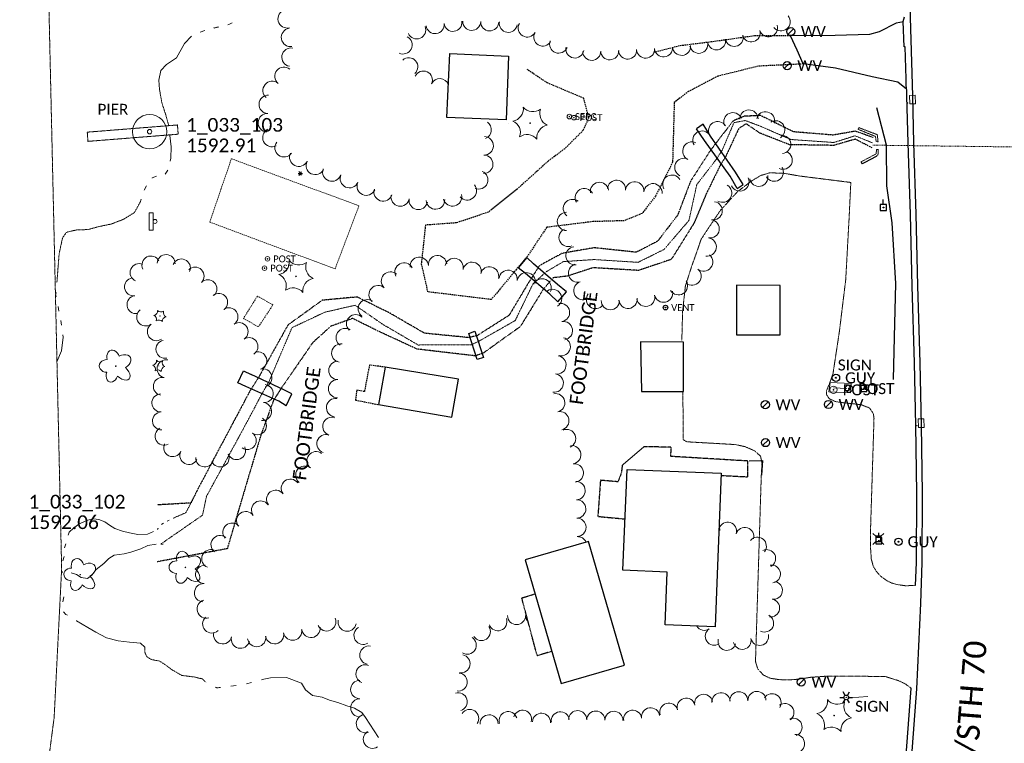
# Model space of a CAD drawing. Extents: x 386237 to 390135, y 96958 to 113752.
# Tile 66 of 116: x 388182 to 388613, y 103333 to 103650. Entities that reach past the tile are written whole.
import ezdxf
from ezdxf.enums import TextEntityAlignment as Align
from ezdxf.lldxf.tags import DXFTag

# ---------------------------------------------------------------- set-up
doc = ezdxf.new("R2010")
doc.units = 0
doc.header["$MEASUREMENT"] = 0
for name, pattern in [('Echnl', [0.68, 0.25, -0.03, 0.02, -0.03, 0.02, -0.03, 0.02, -0.03, 0.25]), ('Wisdot1', [0.0625, 0.03125, -0.03125]), ('Wisdot3', [0.1875, 0.125, -0.0625]), ('Wisdot5', [0.1, 0.05, -0.05]), ('Wisdot6', [0.375, 0.125, -0.0625, 0.03125, -0.0625, 0.03125, -0.0625])]:
    doc.linetypes.add(name, pattern=pattern)
for name, color, linetype, lineweight in [('E_AREA', 51, 'Wisdot3', 18), ('E_BLD', 231, 'Continuous', 25), ('E_BLD_HvyDash', 231, 'Wisdot3', 25), ('E_DRN', 41, 'Continuous', 18), ('E_DRN_Pipe', 171, 'Wisdot5', 18), ('E_DTM_BreakLines', 31, 'Continuous', 25), ('E_DWY', 51, 'Wisdot3', 18), ('E_LAND_Vegetation', 81, 'Continuous', 18), ('E_LTG', 21, 'Continuous', 25), ('E_MAP_Limits', 81, 'Wisdot3', 18), ('E_MAP_PassPoints', 41, 'Continuous', 18), ('E_MISCPROP', 31, 'Continuous', 18), ('E_MISCPROP_HvyDash', 231, 'Wisdot3', 25), ('E_MISCPROP_Railing', 31, 'Continuous', 18), ('E_MISCPROP_Septic', 231, 'Continuous', 18), ('E_RDWY', 21, 'Continuous', 25), ('E_RDWY_AsphConc', 201, 'Continuous', 25), ('E_RDWY_C_and_G', 21, 'Continuous', 25), ('E_RDWY_Gravel', 21, 'Wisdot3', 25), ('E_RDWY_Name', 21, 'Continuous', 18), ('E_SGN', 21, 'Continuous', 18), ('E_STRUCT', 41, 'Continuous', 25), ('E_STRUCT_Pier', 252, 'Wisdot3', 25), ('E_STRUCT_WingWall', 41, 'Wisdot1', 18), ('E_UTL_AG_Bold', 31, 'Continuous', 25), ('E_UTL_EGuyWire', 201, 'Continuous', 25), ('E_UTL_EPowerPole', 231, 'Eelec', 25), ('E_UTL_W', 171, 'Continuous', 25), ('E_WAL', 41, 'Continuous', 25), ('E_WTR', 131, 'Wisdot6', 18), ('E_WTR_Channel', 131, 'Echnl', 18), ('E_WTR_Dock_Pier', 131, 'Wisdot3', 18), ('E_WTR_Edge', 131, 'Echnl', 25), ('E_WTR_Elevations', 131, 'Continuous', 18)]:
    doc.layers.add(name, color=color, linetype=linetype, lineweight=lineweight)
doc.styles.add('CalibriLight', font='calibril.ttf')
tags = doc.linetypes.add('Eelec', pattern='A,0.275,-0.05,["E",CalibriLight,S=0.07,R=0,X=-0.025,Y=-0.035],-0.05,0.875', length=1.25).pattern_tags.tags
tags[6] = DXFTag(74, 10)

# ---------------------------------------------------------------- blocks, each defined once
blk = doc.blocks.new('PP')
at = {"layer": 'E_MAP_PassPoints', "lineweight": 0}
for radius in [7.5, 0.96]:
    blk.add_circle((0, 0), radius, dxfattribs=at)
blk = doc.blocks.new('BSGN')
at = {"color": 0, "linetype": 'ByBlock', "lineweight": -2, "transparency": 16777216, "style": 'CalibriLight'}
blk.add_text('SIGN', height=12, dxfattribs=at).set_placement((0, 0), align=Align.MIDDLE_CENTER)
blk = doc.blocks.new('GUY')
at = {"color": 0, "linetype": 'ByBlock', "lineweight": -2, "transparency": 16777216}
for radius in [4, 0.5]:
    blk.add_circle((0, 0), radius, dxfattribs=at)
at = {"color": 0, "linetype": 'ByBlock', "lineweight": -2, "transparency": 16777216, "style": 'CalibriLight'}
blk.add_text('GUY', height=12, dxfattribs=at).set_placement((10, 0), align=Align.MIDDLE_LEFT)
blk = doc.blocks.new('INLET')
at = {"color": 0, "linetype": 'ByBlock', "lineweight": -2, "transparency": 16777216, "flags": 128}
blk.add_lwpolyline([(-7.5, 10), (7.5, 10), (7.5, 0), (-7.5, 0)], close=True, dxfattribs=at)
blk = doc.blocks.new('LPOL')
at = {"color": 0, "linetype": 'ByBlock', "lineweight": -2, "transparency": 16777216}
for p, q in [((-4, 0), (-1.5, 0)), ((-0.75, 1.3), (-2, 3.46)), ((0.75, 1.3), (2, 3.46)), ((1.5, 0), (4, 0)), ((-2, -3.46), (-0.75, -1.3)), ((2, -3.46), (0.75, -1.3))]:
    blk.add_line(p, q, dxfattribs=at)
for radius in [1.5, 1.5, 1.5, 0.125]:
    blk.add_circle((0, 0), radius, dxfattribs=at)
blk = doc.blocks.new('PED')
at = {"color": 0, "linetype": 'ByBlock', "lineweight": -2, "transparency": 16777216}
for p, q in [((-2.5, 2.5), (-5.33, 5.33)), ((2.5, 2.5), (5.33, 5.33)), ((-2.5, -2.5), (-5.33, -5.33)), ((2.5, -2.5), (5.33, -5.33))]:
    blk.add_line(p, q, dxfattribs=at)
at = {"color": 0, "linetype": 'ByBlock', "lineweight": -2, "transparency": 16777216, "flags": 128}
blk.add_lwpolyline([(-2.5, -2.5), (2.5, -2.5), (2.5, 2.5), (-2.5, 2.5)], close=True, dxfattribs=at)
blk = doc.blocks.new('PIER')
at = {"color": 0, "linetype": 'ByBlock', "lineweight": -2, "transparency": 16777216, "style": 'CalibriLight'}
blk.add_text('PIER', height=10.8, dxfattribs=at).set_placement((-16.77, -5.4))
blk = doc.blocks.new('CTRE')
at = {"color": 0, "linetype": 'ByBlock', "lineweight": -2, "transparency": 16777216}
blk.add_circle((0, 0), 0.223, dxfattribs=at)
for centre, start, end in [((-11.97, 8.96), 280.2067, 5.97162), ((1.81, 14.92), 220.21132, 305.97623), ((13.83, 5.89), 160.21133, 245.97624), ((-13.83, -5.9), 340.21132, 65.97623), ((-1.81, -14.93), 40.21133, 125.97624)]:
    blk.add_arc(centre, 7.87, start, end, dxfattribs=at)
at = {"color": 0, "linetype": 'ByBlock', "lineweight": -2, "transparency": 16777216, "extrusion": (0, 0, -1)}
blk.add_arc((-12.03, -9.04), 7.87, 354.07279, 79.74889, dxfattribs=at)
blk = doc.blocks.new('POST')
at = {"color": 0, "linetype": 'ByBlock', "lineweight": -2, "transparency": 16777216}
for radius in [4, 0.5]:
    blk.add_circle((0, 0), radius, dxfattribs=at)
at = {"color": 0, "linetype": 'ByBlock', "lineweight": -2, "transparency": 16777216, "style": 'CalibriLight'}
blk.add_text('POST', height=12, dxfattribs=at).set_placement((10, 0), align=Align.MIDDLE_LEFT)
blk = doc.blocks.new('PPOL')
at = {"color": 0, "linetype": 'ByBlock', "lineweight": -2, "transparency": 16777216}
blk.add_line((-0.1, 4.5), (-0.1, 11.6), dxfattribs=at)
at = {"color": 0, "linetype": 'ByBlock', "lineweight": -2, "transparency": 16777216, "flags": 128}
blk.add_lwpolyline([(-4.6, -4.5), (4.4, -4.5), (4.4, 4.5), (-4.6, 4.5)], close=True, dxfattribs=at)
at = {"color": 0, "linetype": 'ByBlock', "lineweight": -2, "transparency": 16777216}
blk.add_circle((0, 0), 0.582, dxfattribs=at)
blk = doc.blocks.new('SIGN')
at = {"color": 0, "linetype": 'ByBlock', "lineweight": -2, "transparency": 16777216, "style": 'CalibriLight'}
blk.add_text('SIGN', height=12, dxfattribs=at).set_placement((0, 0), align=Align.MIDDLE_CENTER)
blk = doc.blocks.new('DTRE')
at = {"color": 0, "linetype": 'ByBlock', "lineweight": -2, "transparency": 16777216}
blk.add_circle((-0.18, 0), 0.183, dxfattribs=at)
for centre, major_axis, ratio in [((-1.87, 5.32), (1.36, -4.98), 0.782863), ((4.06, 2.74), (-5.27, -2.93), 0.691916), ((-5.87, 0.15), (4.93, -0.12), 0.832022), ((-2.49, -5.24), (1.8, 4.86), 0.716896), ((3.54, -3.71), (-5.01, 4.58), 0.560249)]:
    blk.add_ellipse(centre, major_axis=major_axis, ratio=ratio, start_param=1.570796, end_param=4.712389, dxfattribs=at)
blk = doc.blocks.new('WV')
at = {"color": 0, "linetype": 'ByBlock', "lineweight": -2, "transparency": 16777216}
blk.add_line((-2.83, -2.83), (2.83, 2.83), dxfattribs=at)
blk.add_circle((0, 0), 4, dxfattribs=at)
at = {"color": 0, "linetype": 'ByBlock', "lineweight": -2, "transparency": 16777216, "style": 'CalibriLight'}
blk.add_text('WV', height=10.8, dxfattribs=at).set_placement((10, 0), align=Align.MIDDLE_LEFT)

msp = doc.modelspace()

# ---------------------------------------------------------------- linework, layer by layer
at = {"layer": 'E_AREA', "ltscale": 5}
for p, q in [((388265.22, 103561.01), (388274.66, 103588.75)), ((388274.66, 103588.75), (388330.58, 103568.17)), ((388330.58, 103568.17), (388320.12, 103540.54)), ((388320.12, 103540.54), (388265.22, 103561.01)), ((388286.11, 103528.62), (388279.95, 103518.8)), ((388292.9, 103524.76), (388286.11, 103528.62)), ((388286.55, 103515.15), (388292.9, 103524.76)), ((388279.95, 103518.8), (388286.55, 103515.15))]:
    msp.add_line(p, q, dxfattribs=at)
at = {"layer": 'E_BLD', "ltscale": 5}
for p, q in [((388369.08, 103606.89), (388370.39, 103634.82)), ((388370.39, 103634.82), (388370.39, 103634.82)), ((388370.39, 103634.82), (388396.12, 103633.62)), ((388396.12, 103633.62), (388395.1, 103605.76)), ((388395.1, 103605.76), (388369.08, 103606.89)), ((388395.96, 103604.34), (388395.96, 103604.34)), ((388515.17, 103533.25), (388496.06, 103533.33)), ((388496.06, 103533.33), (388496.09, 103511.63)), ((388515.2, 103511.65), (388515.17, 103533.25)), ((388496.09, 103511.63), (388515.2, 103511.65)), ((388472.79, 103508.44), (388454.02, 103508.55)), ((388454.02, 103508.55), (388454.35, 103486.77)), ((388472.8, 103486.79), (388472.79, 103508.44)), ((388342.02, 103497.48), (388339.18, 103481.08)), ((388374.23, 103492.28), (388342.02, 103497.48)), ((388371.32, 103475.52), (388374.23, 103492.28)), ((388454.35, 103486.77), (388472.8, 103486.79)), ((388339.18, 103481.08), (388371.32, 103475.52)), ((388446.29, 103408.52), (388448.06, 103452.67)), ((388448.06, 103452.67), (388489.32, 103451.02)), ((388448.06, 103452.67), (388448.06, 103452.67)), ((388489.32, 103451.02), (388487.54, 103406.81)), ((388489.32, 103451.02), (388489.32, 103451.02)), ((388431.23, 103421.19), (388403.42, 103413.09)), ((388447.01, 103366.99), (388431.23, 103421.19)), ((388431.23, 103421.19), (388431.23, 103421.19)), ((388403.42, 103413.09), (388419.2, 103358.89)), ((388465.63, 103407.75), (388446.29, 103408.52)), ((388446.29, 103408.52), (388446.29, 103408.52)), ((388464.71, 103384.6), (388465.63, 103407.75)), ((388465.63, 103407.75), (388465.63, 103407.75)), ((388487.54, 103406.81), (388486.62, 103383.73)), ((388487.54, 103406.81), (388487.54, 103406.81)), ((388486.62, 103383.73), (388464.71, 103384.6)), ((388486.62, 103383.73), (388486.62, 103383.73)), ((388419.2, 103358.89), (388447.01, 103366.99)), ((388419.2, 103358.89), (388419.2, 103358.89))]:
    msp.add_line(p, q, dxfattribs=at)
at = {"layer": 'E_BLD_HvyDash', "ltscale": 5}
for p, q in [((388335.18, 103498.42), (388332.98, 103486.79)), ((388342.02, 103497.48), (388335.18, 103498.42)), ((388329.66, 103487.35), (388329.04, 103483.09)), ((388332.98, 103486.79), (388329.66, 103487.35)), ((388329.04, 103483.09), (388339.18, 103481.08))]:
    msp.add_line(p, q, dxfattribs=at)
at = {"layer": 'E_DRN'}
for p in [(388571.08, 103613.23), (388575.08, 103471.81)]:
    msp.add_point(p, dxfattribs=at)
at = {"layer": 'E_DRN_Pipe', "ltscale": 5}
msp.add_line((388638.47, 103593.67), (388555.54, 103594.71), dxfattribs=at)
at = {"layer": 'E_DTM_BreakLines'}
for p, q in [((388561.8, 103594.7), (388557.54, 103611.01)), ((388561.93, 103576.88), (388561.8, 103594.7)), ((388564.21, 103560.76), (388561.93, 103576.88)), ((388565.82, 103534.13), (388564.21, 103560.76)), ((388565.22, 103510.67), (388565.82, 103534.13)), ((388564.81, 103492.09), (388565.22, 103510.67))]:
    msp.add_line(p, q, dxfattribs=at)
at = {"layer": 'E_DWY', "flags": 128}
for points in [[(388472.08, 103509.09), (388472.42, 103522.02), (388473.65, 103533.12), (388476.73, 103542.62), (388479.02, 103549.01), (388480.44, 103553.31), (388483.31, 103557.72), (388488.94, 103566.1), (388496.45, 103574.32), (388502.77, 103579.12), (388506.66, 103581.43), (388510.63, 103582.58), (388516.58, 103582.43), (388523.62, 103581.2), (388546.14, 103578.37)], [(388538.34, 103494.76), (388541.12, 103513.07), (388543.9, 103535.8), (388545.38, 103562.73), (388546.14, 103578.37)], [(388538.34, 103494.76), (388536.84, 103490.38), (388535.48, 103487.25), (388535.48, 103485.48), (388536.69, 103483.65), (388539.34, 103482.43), (388541.8, 103482.03), (388550.57, 103481.07), (388554.35, 103479.6), (388556, 103477.16), (388556.3, 103475.14), (388554.76, 103425.87), (388554.75, 103418.78), (388555.12, 103413.32), (388556, 103410.24), (388557.34, 103408.05), (388559.24, 103405.92), (388561.96, 103403.96), (388564.02, 103402.96), (388566.51, 103402.28), (388569.82, 103401.79), (388574.39, 103401.81)], [(388544.09, 103362.21), (388535.83, 103362.19), (388528.62, 103361.67), (388523.18, 103360.84), (388518.85, 103360.53), (388514.65, 103360.66), (388510.84, 103361.25), (388507.84, 103362.63), (388505.33, 103365.35), (388504.36, 103368.61), (388506.89, 103449.91), (388507.22, 103455.44), (388506.56, 103458.58), (388503.93, 103460.85), (388500.04, 103462.6), (388495.62, 103463.58), (388474.38, 103464.8), (388472.72, 103465.7), (388472.53, 103486.79)], [(388544.09, 103362.21), (388552.1, 103362.12), (388561.34, 103361.96), (388566.83, 103360.28), (388570.06, 103358.75), (388572.41, 103356.99)]]:
    msp.add_lwpolyline(points, dxfattribs=at)
at = {"layer": 'E_LAND_Vegetation'}
for centre in [(388243.37, 103519.88), (388242.9, 103498.03)]:
    msp.add_circle(centre, 0.0558, dxfattribs=at)
for centre, radius, start, end in [((388299.14, 103650.02), 4.04, 104.4458, 284.4305), ((388515.56, 103648.79), 4.04, 218.6672, 38.6518), ((388363.96, 103647.48), 3.95, 187.2767, 7.2614), ((388371.79, 103648.48), 3.95, 187.2767, 7.2614), ((388379.99, 103648.92), 3.95, 178.0169, 358.0016), ((388387.88, 103648.68), 3.95, 178.317, 358.3017), ((388396.01, 103648.04), 3.95, 170.7495, 350.7342), ((388404.31, 103645.98), 3.95, 150.1603, 330.145), ((388510.06, 103646.1), 3.95, 196.4366, 16.4213), ((388300.59, 103641.9), 4.04, 99.3336, 279.3183), ((388355.91, 103645.15), 3.95, 202.5787, 22.5633), ((388411.16, 103642.05), 3.95, 150.1603, 330.145), ((388495.03, 103641.92), 3.95, 191.1916, 11.1763), ((388502.48, 103643.86), 3.95, 196.4366, 16.4213), ((388349.97, 103638.55), 3.95, 243.1781, 63.1628), ((388418.1, 103638.94), 3.95, 158.1111, 338.0958), ((388471.92, 103637.98), 3.95, 184.8309, 4.8156), ((388479.53, 103638.86), 3.95, 191.1916, 11.1763), ((388487.28, 103640.39), 3.95, 191.1916, 11.1763), ((388300.82, 103633.23), 4.04, 79.7597, 259.7444), ((388425.19, 103636.82), 3.95, 170.6915, 350.6761), ((388432.6, 103635.8), 3.95, 181.7541, 1.7388), ((388440.5, 103636.04), 3.95, 181.7541, 1.7388), ((388448.34, 103636.32), 3.95, 183.2337, 3.2184), ((388456.22, 103636.76), 3.95, 183.2337, 3.2184), ((388464.05, 103637.32), 3.95, 184.8309, 4.8156), ((388352.44, 103629.05), 3.95, 311.7122, 131.6968), ((388297.7, 103624.89), 4.04, 50.3855, 230.3702), ((388358.81, 103623.22), 3.95, 335.431, 155.4157), ((388292.55, 103618.67), 4.04, 50.3855, 230.3702), ((388365.99, 103619.94), 3.95, 17.9645, 155.4157), ((388365.99, 103619.94), 3.95, 335.431, 336.6855), ((388290.82, 103612.57), 4.04, 87.2052, 267.1899), ((388290.43, 103604.51), 4.04, 87.2052, 267.1899), ((388494.47, 103604.96), 4.02, 23.5771, 203.5618), ((388501.46, 103606.14), 4.02, 1.4726, 181.4573), ((388508.77, 103605.33), 4.02, 345.1737, 165.1584), ((388384.58, 103601.45), 4.04, 291.0674, 55.2748), ((388487.78, 103601.04), 4.02, 30.9892, 210.9739), ((388513.18, 103601.41), 4.02, 301.2603, 121.245), ((388292.43, 103598.05), 4.04, 116.6265, 296.6111), ((388480.9, 103596.91), 4.02, 30.9892, 210.9739), ((388297.78, 103593.58), 4.04, 143.5362, 323.5209), ((388385.47, 103594.42), 4.04, 268.4294, 88.4141), ((388476.49, 103592.11), 4.02, 63.8828, 243.8675), ((388515.8, 103595.03), 4.02, 275.3101, 95.2948), ((388304.22, 103589.42), 4.04, 153.6317, 333.6164), ((388516.46, 103588.17), 4.02, 244.6741, 64.6588), ((388311.45, 103585.84), 4.04, 153.6317, 333.6164), ((388385.25, 103586.35), 4.04, 268.4294, 88.4141), ((388472.98, 103584.93), 4.02, 64.8936, 244.8783), ((388318.7, 103582.91), 4.04, 160.2808, 340.2655), ((388383.06, 103579.49), 4.04, 247.5755, 67.5602), ((388512.57, 103582.92), 4.02, 211.6127, 31.5973), ((388326.4, 103580.05), 4.04, 156.0661, 336.0508), ((388333.78, 103576.77), 4.04, 156.0661, 336.0508), ((388436.01, 103574.42), 4.02, 9.2209, 189.2056), ((388443.44, 103575.32), 4.02, 355.169, 175.1537), ((388451.41, 103574.63), 4.02, 354.4832, 174.4679), ((388459.41, 103573.86), 4.02, 354.4832, 174.4679), ((388467.73, 103577.62), 4.02, 29.5457, 209.5304), ((388497.52, 103578.63), 4.02, 205.3933, 25.378), ((388505.79, 103580.69), 4.02, 190.5954, 10.58), ((388341.19, 103574.23), 4.04, 162.1675, 342.1521), ((388378.07, 103574.7), 4.04, 219.6801, 39.6648), ((388429.36, 103571.72), 4.02, 29.4159, 209.4006), ((388489.94, 103573.7), 4.02, 239.7005, 59.6852), ((388348.66, 103572.01), 4.04, 169.2825, 349.2672), ((388356.59, 103570.51), 4.04, 169.2825, 349.2672), ((388364.13, 103570.68), 4.04, 182.9207, 2.9054), ((388371.6, 103572.04), 4.04, 194.7585, 14.7432), ((388424.13, 103566.97), 4.02, 51.8688, 231.8534), ((388485.8, 103565.99), 4.02, 260.5713, 80.556), ((388421.54, 103561.29), 4.02, 90.0525, 270.0371), ((388484.49, 103558.07), 4.02, 260.5713, 80.556), ((388422.26, 103554.32), 4.02, 114.3701, 294.3548), ((388483.19, 103550.13), 4.02, 260.9665, 80.9512), ((388425.28, 103546.26), 4.02, 97.0017, 276.9863), ((388239.43, 103542.23), 3.94, 26.7581, 206.7428), ((388246.09, 103542.85), 3.94, 358.4255, 178.4101), ((388252.78, 103540.94), 3.94, 336.4964, 156.4811), ((388357.03, 103541.62), 4.02, 5.1477, 185.1324), ((388365.03, 103542.34), 4.02, 5.1477, 185.1324), ((388372.29, 103541.13), 4.02, 347.9732, 167.9578), ((388380.15, 103539.46), 4.02, 347.9732, 167.9578), ((388481.6, 103543.55), 4.02, 230.6488, 50.6335), ((388234.26, 103538.87), 3.94, 66.9622, 246.9469), ((388258.79, 103537.37), 3.94, 315.1137, 135.0983), ((388344.39, 103535.21), 4.02, 47.8061, 227.7908), ((388350.33, 103539.18), 4.02, 26.5848, 206.5695), ((388387.81, 103537.43), 4.02, 344.9636, 164.9483), ((388395.96, 103535.93), 4.02, 352.3358, 172.3204), ((388426.37, 103538.69), 4.02, 107.2342, 287.2189), ((388476.5, 103537.34), 4.02, 230.6488, 50.6335), ((388231.77, 103532.67), 3.94, 98.2264, 278.2111), ((388264.37, 103531.81), 3.94, 315.1137, 135.0983), ((388403.92, 103534.86), 4.02, 352.3358, 172.3204), ((388410.84, 103532.19), 4.02, 336.4449, 156.4296), ((388428.75, 103531.02), 4.02, 107.2342, 287.2189), ((388470.57, 103533.15), 4.02, 211.6127, 31.5973), ((388339, 103529.26), 4.02, 47.8061, 227.7908), ((388415.43, 103527.57), 4.02, 303.0925, 123.0772), ((388464.07, 103529.9), 4.02, 192.8887, 12.8733), ((388232.89, 103524.87), 3.94, 98.2264, 278.2111), ((388269.12, 103525.82), 3.94, 308.4691, 128.4538), ((388334.24, 103523.07), 4.02, 53.9594, 233.9441), ((388434.29, 103527.14), 4.02, 142.8299, 322.8145), ((388440.75, 103526.61), 4.02, 179.8532, 359.8378), ((388448.52, 103527.22), 4.02, 185.9871, 5.9718), ((388456.24, 103528.11), 4.02, 192.8887, 12.8733), ((388237.13, 103519.47), 3.94, 126.9955, 306.9801), ((388240.38, 103522.12), 1.97, 280.2067, 5.9716), ((388243.83, 103523.61), 1.97, 220.2113, 305.9762), ((388246.83, 103521.36), 1.97, 160.2113, 245.9762), ((388273.63, 103519.55), 3.94, 304.3319, 124.3166), ((388418.88, 103521.41), 4.02, 279.2399, 99.2246), ((388239.92, 103518.41), 1.97, 340.2113, 65.9762), ((388242.92, 103516.15), 1.97, 40.2113, 125.9762), ((388329.14, 103516.48), 4.02, 45.3393, 225.3239), ((388420.17, 103513.48), 4.02, 279.2399, 99.2246), ((388241.8, 103513.03), 3.94, 124.6091, 304.5937), ((388278.07, 103513.04), 3.94, 304.3319, 124.3166), ((388324.57, 103510.46), 4.02, 57.2678, 237.2525), ((388245.56, 103505.34), 3.94, 101.6306, 281.6152), ((388282.39, 103506.5), 3.94, 303.3605, 123.3452), ((388419.22, 103506.48), 4.02, 256.2919, 76.2766), ((388322.62, 103503.67), 4.02, 80.3232, 260.3079), ((388239.9, 103500.28), 1.97, 280.2067, 5.9716), ((388243.35, 103501.77), 1.97, 220.2113, 305.9762), ((388246.07, 103496.78), 3.94, 77.8479, 257.8326), ((388286.24, 103500.34), 3.94, 286.9864, 106.971), ((388417.33, 103498.47), 4.02, 261.6089, 81.5936), ((388239.44, 103496.56), 1.97, 340.2113, 65.9762), ((388242.44, 103494.3), 1.97, 40.2113, 125.9762), ((388246.35, 103499.51), 1.97, 160.2113, 245.9762), ((388288.54, 103492.8), 3.94, 286.9864, 106.971), ((388321.35, 103496.07), 4.02, 89.2764, 269.2611), ((388244.42, 103489.08), 3.94, 77.8479, 257.8326), ((388321.24, 103488.04), 4.02, 89.2764, 269.2611), ((388416.15, 103490.52), 4.02, 261.6089, 81.5936), ((388289.1, 103485.91), 3.94, 264.3097, 84.2944), ((388243.77, 103481.8), 3.94, 92.0193, 272.0039), ((388320.33, 103479.8), 4.02, 82.0492, 262.0339), ((388416.81, 103481.87), 4.02, 282.8871, 102.8718), ((388288.32, 103478.07), 3.94, 264.3097, 84.2944), ((388244.05, 103473.92), 3.94, 92.0193, 272.0039), ((388286.11, 103471.85), 3.94, 235.4782, 55.4629), ((388318.72, 103471.56), 4.02, 71.3054, 251.2901), ((388418.6, 103474.03), 4.02, 282.8871, 102.8718), ((388245.15, 103467.23), 3.94, 117.9445, 297.9292), ((388421.58, 103466.22), 4.02, 292.2647, 112.2494), ((388281.65, 103465.35), 3.94, 235.4782, 55.4629), ((388316.15, 103463.95), 4.02, 71.3054, 251.2901), ((388248.97, 103462.24), 3.94, 154.0284, 334.0131), ((388276.93, 103460.94), 3.94, 203.7953, 23.78), ((388423.85, 103459.11), 4.02, 278.1103, 98.095), ((388256.05, 103458.79), 3.94, 154.0284, 334.0131), ((388262.96, 103457.73), 3.94, 176.1519, 356.1365), ((388269.72, 103457.76), 3.94, 203.7953, 23.78), ((388311.77, 103456.52), 4.02, 52.442, 232.4266), ((388306.87, 103450.15), 4.02, 52.442, 232.4266), ((388424.98, 103451.15), 4.02, 278.1103, 98.095), ((388300.52, 103444.44), 4.02, 36.9259, 216.9106), ((388425.73, 103443.39), 4.02, 271.9394, 91.9241), ((388294.1, 103439.61), 4.02, 36.9259, 216.9106), ((388287.51, 103434.91), 4.02, 35.2358, 215.2205), ((388425.99, 103435.4), 4.02, 270.707, 90.6917), ((388280.95, 103430.27), 4.02, 35.2358, 215.2205), ((388426.09, 103427.37), 4.02, 270.707, 90.6917), ((388274.97, 103425.22), 4.02, 40.7987, 220.7834), ((388484.77, 103426.37), 3.92, 354.6784, 22.7436), ((388492.17, 103425.69), 3.92, 343.1064, 163.0911), ((388499.67, 103423.41), 3.92, 343.1064, 163.0911), ((388269.75, 103419.76), 4.02, 52.717, 232.7017), ((388426.47, 103419.25), 4.02, 23.8638, 93.4424), ((388505.21, 103419.14), 3.92, 320.8239, 140.8086), ((388265.7, 103413.6), 4.02, 69.1949, 249.1796), ((388509.28, 103413.66), 3.92, 296.7612, 116.7459), ((388263, 103406.7), 4.02, 86.3255, 266.3102), ((388511.38, 103406.88), 3.92, 278.6257, 98.6104), ((388262.48, 103398.68), 4.02, 86.3255, 266.3102), ((388512.23, 103399.75), 3.92, 261.1463, 81.131), ((388263.7, 103391.61), 4.02, 106.6724, 286.6571), ((388511.03, 103392), 3.92, 261.1463, 81.131), ((388266.11, 103385.07), 4.02, 133.0218, 313.0065), ((388399.65, 103388.7), 3.97, 180.3303, 0.315), ((388407.59, 103388.75), 3.97, 180.3303, 223.6638), ((388508.4, 103385.4), 3.92, 243.0164, 63.001), ((388316.46, 103385.94), 4.02, 202.9619, 22.9466), ((388325.43, 103385.85), 4.02, 168.764, 348.7486), ((388384.23, 103381.73), 3.97, 213.7465, 33.7311), ((388391.46, 103385.99), 3.97, 200.0835, 20.0682), ((388481.89, 103386.15), 3.92, 212.4178, 303.8689), ((388270.86, 103380.31), 4.02, 166.0808, 346.0655), ((388285.78, 103379.09), 4.02, 188.1551, 8.1398), ((388293.61, 103380.34), 4.02, 191.0209, 11.0056), ((388301.5, 103381.88), 4.02, 191.0209, 11.0056), ((388309.56, 103383.07), 4.02, 187.7206, 7.7053), ((388332.42, 103380.06), 4.02, 121.2384, 301.223), ((388486.26, 103379.64), 3.92, 123.8843, 303.8689), ((388506.18, 103379.53), 3.92, 192.5313, 12.5159), ((388278.66, 103378.38), 4.02, 166.0808, 346.0655), ((388334.97, 103371.38), 4.02, 79.5203, 259.505), ((388378.02, 103375.74), 3.97, 237.6687, 57.6534), ((388491.86, 103377.36), 3.92, 165.2586, 345.2433), ((388498.53, 103377.83), 3.92, 192.5313, 12.5159), ((388375.32, 103367.57), 3.97, 259.4658, 79.4505), ((388333.3, 103363.14), 4.02, 69.026, 249.0107), ((388374.07, 103359.61), 3.97, 262.8317, 82.8163), ((388330.97, 103356.32), 4.02, 90.3243, 270.309), ((388374.05, 103350.93), 3.97, 287.2725, 107.2571), ((388481.63, 103350.27), 3.97, 12.4603, 192.445), ((388489.23, 103350.96), 3.97, 4.1431, 184.1277), ((388497.05, 103351.36), 3.97, 1.1265, 181.1112), ((388504.99, 103351.51), 3.97, 1.1265, 181.1112), ((388511.64, 103350.52), 3.97, 327.6767, 147.6613), ((388331.02, 103348.29), 4.02, 90.3243, 270.309), ((388466.37, 103346.39), 3.97, 15.9433, 195.928), ((388474.01, 103348.57), 3.97, 15.9433, 195.928), ((388517.23, 103346.24), 3.97, 305.7495, 125.7342), ((388333.45, 103341.38), 4.02, 109.5615, 289.5461), ((388379.1, 103343.63), 3.97, 326.2652, 146.2498), ((388387.61, 103341.27), 3.97, 1.2014, 181.1861), ((388395.97, 103342.68), 3.97, 18.5251, 198.5098), ((388402.31, 103343.28), 3.97, 344.0055, 163.9902), ((388410.56, 103341.97), 3.97, 356.7819, 176.7666), ((388418.84, 103342.61), 3.97, 7.7178, 187.7025), ((388426.41, 103343.13), 3.97, 358.651, 178.6357), ((388434.37, 103342.94), 3.97, 359.127, 179.1117), ((388442.31, 103342.82), 3.97, 359.127, 179.1117), ((388450.53, 103343.3), 3.97, 7.7744, 187.759), ((388458.4, 103344.37), 3.97, 7.7744, 187.759), ((388520.8, 103339.83), 3.97, 290.6399, 110.6245), ((388336.52, 103334.56), 4.02, 123.1214, 303.1061), ((388521.93, 103332.65), 3.97, 274.1462, 94.1309)]:
    msp.add_arc(centre, radius, start, end, dxfattribs=at)
at = {"layer": 'E_LAND_Vegetation', "extrusion": (0, 0, -1)}
for centre in [(-388246.38, 103517.62), (-388245.9, 103495.78)]:
    msp.add_arc(centre, 1.97, 354.0728, 79.7489, dxfattribs=at)
at = {"layer": 'E_LTG', "ltscale": 5}
for p, q in [((388303.9, 103582.27), (388304.53, 103582.27)), ((388304.71, 103582.6), (388304.4, 103583.14)), ((388305.09, 103582.6), (388305.4, 103583.14)), ((388305.28, 103582.27), (388305.9, 103582.27)), ((388304.4, 103581.41), (388304.71, 103581.95)), ((388305.4, 103581.41), (388305.09, 103581.95))]:
    msp.add_line(p, q, dxfattribs=at)
at = {"layer": 'E_LTG'}
for radius in [0.375, 0.0312]:
    msp.add_circle((388304.9, 103582.27), radius, dxfattribs=at)
at = {"layer": 'E_MAP_Limits', "lineweight": 0, "flags": 128}
msp.add_lwpolyline([(388041.89, 102866.29), (388127.77, 103058.71), (388151.61, 103125.79), (388168.05, 103186.95), (388184.3, 103262.7), (388190.85, 103297.24), (388197.02, 103344.1), (388200.3, 103409.35), (388190.59, 103837.32)], dxfattribs=at)
at = {"layer": 'E_MISCPROP'}
for centre, radius in [((388424.79, 103606.74), 1), ((388424.79, 103606.74), 0.125), ((388290.5, 103544.91), 1), ((388290.5, 103544.91), 0.125), ((388289.21, 103540.85), 1), ((388289.21, 103540.85), 0.125)]:
    msp.add_circle(centre, radius, dxfattribs=at)
at = {"layer": 'E_MISCPROP_HvyDash', "flags": 128}
for points in [[(388489.28, 103450.09), (388500.94, 103449.46), (388501.05, 103456.38), (388467.23, 103458.4), (388467.47, 103462.44), (388455.47, 103462.62), (388445.99, 103454.59), (388445.55, 103451.06), (388444.07, 103447.28), (388436.41, 103447.95), (388435.28, 103432.12), (388447.19, 103431.02)], [(388415.08, 103373.03), (388408.69, 103371.09), (388401.94, 103396.43), (388407.75, 103398.21)]]:
    msp.add_lwpolyline(points, dxfattribs=at)
at = {"layer": 'E_MISCPROP_Septic'}
for radius in [1, 0.125]:
    msp.add_circle((388422.78, 103607.22), radius, dxfattribs=at)
at = {"layer": 'E_RDWY', "flags": 128}
for points in [[(388567.94, 103815.27), (388568.65, 103780.49), (388569.56, 103745.72), (388570.25, 103717.47), (388571.23, 103685.58), (388572.02, 103655.52), (388573.1, 103616.28), (388573.62, 103595.74), (388574.66, 103564.44), (388575.39, 103533.05), (388576.43, 103499.4), (388576.99, 103471.93), (388577.41, 103442.33), (388577.2, 103411.95), (388576.65, 103394.04), (388574.9, 103356.68), (388572.6, 103325.42), (388569.35, 103291.77), (388565.59, 103260.7), (388561.17, 103228.86), (388555.83, 103196.76), (388550.55, 103168.04), (388545.48, 103145.02)], [(388570.52, 103619.15), (388570.6, 103616.22), (388571.12, 103595.67), (388572.16, 103564.36), (388572.89, 103532.99), (388573.93, 103499.34), (388574.49, 103471.89), (388574.91, 103442.32), (388574.7, 103412), (388574.39, 103401.81)], [(388572.41, 103356.99), (388572.41, 103356.83), (388570.11, 103325.64), (388569.59, 103321.52)]]:
    msp.add_lwpolyline(points, dxfattribs=at)
at = {"layer": 'E_RDWY_AsphConc', "flags": 128}
for points in [[(388569.2, 103648.73), (388566.03, 103648.1), (388558.55, 103644.39), (388554.39, 103643.12), (388539.32, 103642.75), (388519.74, 103642.55)], [(388570.5, 103619.17), (388566.68, 103622.33), (388555.56, 103624.66), (388539.38, 103628.41), (388525.22, 103630.27), (388522.62, 103636.29), (388519.74, 103642.55)]]:
    msp.add_lwpolyline(points, dxfattribs=at)
at = {"layer": 'E_RDWY_C_and_G', "ltscale": 5}
for p, q in [((388569.09, 103648.79), (388569.63, 103650.86)), ((388569.53, 103637.8), (388569.09, 103648.79)), ((388570.02, 103637.75), (388569.53, 103637.8)), ((388570.33, 103623.8), (388570.02, 103637.75)), ((388570.45, 103621.45), (388570.36, 103623.84)), ((388570.5, 103619.17), (388570.45, 103621.45))]:
    msp.add_line(p, q, dxfattribs=at)
at = {"layer": 'E_RDWY_Gravel', "ltscale": 5}
for p, q in [((388485, 103639.9), (388471.1, 103638.19)), ((388503.87, 103642.57), (388485, 103639.9)), ((388519.74, 103642.55), (388503.87, 103642.57)), ((388471.1, 103638.19), (388459.53, 103635.21)), ((388525.22, 103630.27), (388505.58, 103629.29)), ((388413.13, 103621.96), (388404.25, 103627.87)), ((388505.58, 103629.29), (388487.8, 103624.87)), ((388429.07, 103615.26), (388413.13, 103621.96)), ((388487.8, 103624.87), (388475.03, 103618.26)), ((388475.03, 103618.26), (388468.75, 103613.4)), ((388431.36, 103606.75), (388429.07, 103615.26)), ((388468.75, 103613.4), (388468.02, 103587.21)), ((388428.88, 103601.24), (388431.36, 103606.75)), ((388428.88, 103601.24), (388420.75, 103593.13)), ((388420.75, 103593.13), (388413.48, 103587.71)), ((388413.48, 103587.71), (388399.87, 103575.41)), ((388468.02, 103587.21), (388460.57, 103572.42)), ((388399.87, 103575.41), (388387.31, 103565.36)), ((388460.57, 103572.42), (388454.64, 103564.8)), ((388387.31, 103565.36), (388373.25, 103560.67)), ((388373.25, 103560.67), (388359.7, 103559.69)), ((388433.14, 103561.22), (388412.88, 103558.73)), ((388446.8, 103561.62), (388433.14, 103561.22)), ((388454.64, 103564.8), (388446.8, 103561.62)), ((388359.7, 103559.69), (388357.91, 103542.67)), ((388412.88, 103558.73), (388404.59, 103546.3)), ((388404.59, 103546.3), (388399.63, 103540.37)), ((388357.91, 103542.67), (388360.67, 103530.48)), ((388399.63, 103540.37), (388388.57, 103527.08)), ((388388.57, 103527.08), (388360.67, 103530.48))]:
    msp.add_line(p, q, dxfattribs=at)
at = {"layer": 'E_SGN', "ltscale": 5}
for p, q in [((388538.53, 103488.43), (388544.46, 103488.08)), ((388545.66, 103352.65), (388553.55, 103353.19))]:
    msp.add_line(p, q, dxfattribs=at)
at = {"layer": 'E_SGN', "flags": 128}
msp.add_lwpolyline([(388240.36, 103557.53), (388238.61, 103557.53), (388238.61, 103565.03), (388240.36, 103565.03), (388240.36, 103557.53)], close=True, dxfattribs=at)
for points in [[(388537.05, 103490.73), (388536.56, 103486.71)], [(388546.34, 103490.35), (388537.05, 103490.73)], [(388545.97, 103486.23), (388546.34, 103490.35)], [(388536.56, 103486.71), (388545.97, 103486.23)]]:
    msp.add_lwpolyline(points, dxfattribs=at)
at = {"layer": 'E_SGN'}
msp.add_circle((388241.23, 103561.28), 0.875, dxfattribs=at)
at = {"layer": 'E_STRUCT', "ltscale": 5}
for p, q in [((388481.4, 103603.87), (388478.55, 103601.85)), ((388484.65, 103598.65), (388481.4, 103603.87)), ((388482.06, 103596.71), (388478.55, 103601.85)), ((388493.24, 103581.18), (388482.06, 103596.71)), ((388495.57, 103582.83), (388484.65, 103598.65)), ((388498.95, 103577.55), (388495.57, 103582.83)), ((388496.33, 103575.77), (388493.24, 103581.18)), ((388496.33, 103575.77), (388498.95, 103577.55)), ((388404.11, 103545.5), (388400.29, 103541.02)), ((388407.14, 103542.73), (388404.11, 103545.5)), ((388403.59, 103538.44), (388400.29, 103541.02)), ((388417.53, 103533.7), (388407.14, 103542.73)), ((388414.17, 103529.43), (388403.59, 103538.44)), ((388421.6, 103530.51), (388417.53, 103533.7)), ((388417.81, 103526.06), (388421.6, 103530.51)), ((388417.81, 103526.06), (388414.17, 103529.43)), ((388378.67, 103512.29), (388381.4, 103513.21)), ((388381.4, 103513.21), (388385.14, 103501.69)), ((388382.37, 103500.8), (388378.67, 103512.29)), ((388385.14, 103501.69), (388382.37, 103500.8)), ((388277.45, 103490.61), (388279.98, 103495.86)), ((388279.98, 103495.86), (388283.36, 103494.25)), ((388297.94, 103487.47), (388283.36, 103494.25)), ((388280.99, 103489.04), (388277.45, 103490.61)), ((388295.53, 103482.53), (388280.99, 103489.04)), ((388301.22, 103485.75), (388297.94, 103487.47)), ((388298.67, 103480.49), (388301.22, 103485.75)), ((388298.67, 103480.49), (388295.53, 103482.53))]:
    msp.add_line(p, q, dxfattribs=at)
at = {"layer": 'E_STRUCT_WingWall', "ltscale": 5}
for p, q in [((388549.4, 103601.64), (388549.64, 103602.38)), ((388556.92, 103598.53), (388549.4, 103601.64)), ((388549.64, 103602.38), (388557.74, 103599.29)), ((388557.26, 103596.3), (388556.92, 103598.53)), ((388558.08, 103596.19), (388557.26, 103596.3)), ((388557.74, 103599.29), (388558.08, 103596.19)), ((388550.56, 103587.36), (388557.18, 103590.85)), ((388557.18, 103590.85), (388557.46, 103592.79)), ((388557.46, 103592.79), (388558.09, 103592.89)), ((388558.09, 103592.89), (388558.17, 103590.72)), ((388551.09, 103586.55), (388550.56, 103587.36)), ((388557.39, 103589.86), (388551.09, 103586.55)), ((388558.17, 103590.72), (388557.39, 103589.86))]:
    msp.add_line(p, q, dxfattribs=at)
at = {"layer": 'E_UTL_AG_Bold'}
for radius in [1, 0.125]:
    msp.add_circle((388464.91, 103523.58), radius, dxfattribs=at)
at = {"layer": 'E_WAL'}
msp.add_lwpolyline([(388501.66, 103456.46), (388507.37, 103456.65), (388507.06, 103450.15)], dxfattribs=at)
at = {"layer": 'E_WTR', "flags": 128}
for points in [[(388267.06, 103646), (388269.1, 103646.49)], [(388247.22, 103603.24), (388247.19, 103603.44), (388245.88, 103608.09), (388244.23, 103613.2), (388243.46, 103617.58)], [(388209.9, 103557.68), (388212.04, 103557.76), (388216.69, 103559.07), (388222.15, 103560.2), (388227.35, 103562.22), (388232.19, 103565.18), (388234.77, 103569.87), (388235.14, 103571.09)], [(388198.21, 103534.49), (388198.46, 103537.68), (388199.19, 103547.04), (388200.68, 103554.14), (388202.45, 103556.58), (388206.64, 103557.55), (388209.9, 103557.68)], [(388197.9, 103528.22), (388197.76, 103528.93), (388197.87, 103530.3)], [(388258.33, 103440.82), (388256.94, 103438), (388254.75, 103433.77), (388250.02, 103431.71), (388249.13, 103431.3)], [(388242.95, 103427.01), (388242.15, 103426.48)], [(388200.24, 103408.06), (388200.78, 103407.65)], [(388263.65, 103359.35), (388261.97, 103360.96), (388258.51, 103361.8), (388252.92, 103362.5), (388248.79, 103364.88), (388245.71, 103367.15), (388243.34, 103368.74), (388239.58, 103369.44), (388237.54, 103370.75), (388236.8, 103372.59), (388236.76, 103374.59)], [(388269.92, 103357.23), (388268.4, 103357.04), (388267.7, 103357.33)]]:
    msp.add_lwpolyline(points, dxfattribs=at)
at = {"layer": 'E_WTR_Channel'}
for p, q in [((388494.91, 103604.55), (388489.74, 103592.44)), ((388499.89, 103605.51), (388494.91, 103604.55)), ((388506.35, 103603.06), (388499.89, 103605.51)), ((388519.87, 103597.18), (388506.35, 103603.06)), ((388538.68, 103595.88), (388519.87, 103597.18)), ((388547.97, 103598.8), (388538.68, 103595.88)), ((388555.62, 103595.73), (388547.97, 103598.8)), ((388489.74, 103592.44), (388487.2, 103588.54)), ((388487.2, 103588.54), (388478.67, 103577.52)), ((388478.67, 103577.52), (388475.19, 103561.76)), ((388475.19, 103561.76), (388464.35, 103549.07)), ((388464.35, 103549.07), (388452.93, 103543.39)), ((388420.21, 103543.73), (388412.78, 103539.35)), ((388433.7, 103544.61), (388420.21, 103543.73)), ((388452.93, 103543.39), (388433.7, 103544.61)), ((388412.78, 103539.35), (388406.91, 103534.09)), ((388406.91, 103534.09), (388399.05, 103517.89)), ((388328.94, 103524.61), (388315.61, 103521.55)), ((388340.9, 103516.31), (388328.94, 103524.61)), ((388315.61, 103521.55), (388301.23, 103514.78)), ((388399.05, 103517.89), (388383.33, 103508.96)), ((388301.23, 103514.78), (388291.18, 103491.25)), ((388356.53, 103507.19), (388340.9, 103516.31)), ((388383.33, 103508.96), (388379.82, 103507.27)), ((388379.82, 103507.27), (388356.53, 103507.19)), ((388291.18, 103491.25), (388287.72, 103485.18)), ((388287.72, 103485.18), (388279.92, 103470.47)), ((388279.92, 103470.47), (388263.79, 103440.98)), ((388263.79, 103440.98), (388262.01, 103432.65)), ((388262.01, 103432.65), (388243.9, 103420.12))]:
    msp.add_line(p, q, dxfattribs=at)
at = {"layer": 'E_WTR_Dock_Pier', "flags": 128}
msp.add_lwpolyline([(388251.05, 103603.55), (388211.52, 103600.4), (388211.84, 103596.37), (388251.37, 103599.51)], close=True, dxfattribs=at)
at = {"layer": 'E_WTR_Edge'}
for p, q in [((388494.52, 103605.29), (388487.29, 103595.93)), ((388499.27, 103607.36), (388494.52, 103605.29)), ((388500.3, 103604.05), (388497.04, 103602.02)), ((388506.69, 103607.66), (388499.27, 103607.36)), ((388506.29, 103599.98), (388500.3, 103604.05)), ((388521.01, 103600.54), (388506.69, 103607.66)), ((388497.04, 103602.02), (388491.44, 103590.01)), ((388519.28, 103594.9), (388506.29, 103599.98)), ((388538.39, 103599.12), (388521.01, 103600.54)), ((388548.13, 103600.83), (388538.39, 103599.12)), ((388555.89, 103598.05), (388548.13, 103600.83)), ((388487.29, 103595.93), (388484.58, 103592.37)), ((388548.04, 103597.32), (388538.69, 103594.6)), ((388555.42, 103593.6), (388548.04, 103597.32)), ((388484.58, 103592.37), (388475.9, 103578.92)), ((388538.69, 103594.6), (388519.28, 103594.9)), ((388491.44, 103590.01), (388489.02, 103586.11)), ((388489.02, 103586.11), (388482.81, 103573.44)), ((388475.9, 103578.92), (388470.23, 103564)), ((388482.81, 103573.44), (388477.34, 103560.41)), ((388470.23, 103564), (388461.41, 103552.62)), ((388477.34, 103560.41), (388467.46, 103544.68)), ((388461.41, 103552.62), (388452.08, 103547.82)), ((388433.61, 103549.76), (388419.56, 103547.31)), ((388452.08, 103547.82), (388433.61, 103549.76)), ((388419.56, 103547.31), (388409.69, 103541.95)), ((388467.46, 103544.68), (388453.12, 103539.84)), ((388409.69, 103541.95), (388405.29, 103535.14)), ((388433.18, 103541.02), (388421.8, 103537.35)), ((388453.12, 103539.84), (388433.18, 103541.02)), ((388405.29, 103535.14), (388396.38, 103520.19)), ((388415.65, 103536.63), (388411.16, 103531.29)), ((388421.8, 103537.35), (388415.65, 103536.63)), ((388411.16, 103531.29), (388401.29, 103515.27)), ((388314.49, 103526.78), (388299.5, 103515.99)), ((388329.83, 103528.21), (388314.49, 103526.78)), ((388344.18, 103521.12), (388329.83, 103528.21)), ((388327.8, 103518.82), (388318.28, 103515.42)), ((388338.98, 103513.29), (388327.8, 103518.82)), ((388359.33, 103512.34), (388344.18, 103521.12)), ((388396.38, 103520.19), (388382.54, 103511.39)), ((388299.5, 103515.99), (388286.79, 103493.28)), ((388318.28, 103515.42), (388310.35, 103508.27)), ((388356.06, 103505.4), (388338.98, 103513.29)), ((388401.29, 103515.27), (388384.98, 103503.58)), ((388378.83, 103510.42), (388359.33, 103512.34)), ((388382.54, 103511.39), (388378.83, 103510.42)), ((388310.35, 103508.27), (388296.85, 103488.69)), ((388381.51, 103502.42), (388356.06, 103505.4)), ((388384.98, 103503.58), (388381.51, 103502.42)), ((388286.79, 103493.28), (388282.78, 103486.98)), ((388296.85, 103488.69), (388293.12, 103482.9)), ((388282.78, 103486.98), (388275.15, 103472.66)), ((388293.12, 103482.9), (388287.61, 103467.76)), ((388275.15, 103472.66), (388259.73, 103443.64)), ((388287.61, 103467.76), (388277.81, 103434.78)), ((388259.73, 103443.64), (388256.94, 103438)), ((388256.94, 103438), (388242.3, 103437.15)), ((388277.81, 103434.78), (388272.88, 103417.98)), ((388272.88, 103417.98), (388242.18, 103412.27))]:
    msp.add_line(p, q, dxfattribs=at)
at = {"layer": 'E_WTR_Elevations', "flags": 128}
for points in [[(388273.18, 103647.47), (388273.63, 103647.57), (388275.08, 103648.34)], [(388261.07, 103644.14), (388263, 103644.96)], [(388243.46, 103617.58), (388243.2, 103619.03), (388242.96, 103623.21), (388243.82, 103627.35), (388246.24, 103630.08), (388250.65, 103633.01), (388254.15, 103639.29), (388257.25, 103642.43)], [(388247.86, 103587.76), (388248.11, 103588.97), (388248.3, 103593.97), (388247.76, 103598.98), (388247.73, 103599.23)], [(388245.62, 103581.99), (388246.77, 103583.74)], [(388239.91, 103580.32), (388239.97, 103580.41), (388241.85, 103581.06)], [(388236.44, 103575.07), (388237.54, 103576.86)], [(388199.13, 103522.05), (388198.72, 103524.11)], [(388200.2, 103515.85), (388199.87, 103517.92)], [(388198.25, 103499.8), (388200.3, 103504.65), (388201.03, 103510.55), (388200.85, 103511.7)], [(388226.98, 103425.65), (388223.57, 103426.9), (388221.32, 103428.35), (388219.18, 103429.8), (388216.64, 103430.8), (388214.26, 103431.05), (388211.15, 103430.29), (388207.89, 103428.72), (388205.44, 103427.04), (388203.64, 103425.2), (388203.21, 103423.84)], [(388244.88, 103429.1), (388244.18, 103428.66), (388244.1, 103428.55)], [(388247.39, 103430.49), (388246.52, 103430.09)], [(388240.51, 103425.5), (388237.95, 103424.41), (388233.73, 103424.15), (388230.08, 103424.96), (388226.98, 103425.65)], [(388202.12, 103420.16), (388201.61, 103418.31)], [(388227.69, 103415.79), (388230.59, 103416.53), (388234.94, 103417.86), (388238.09, 103419.43), (388241.74, 103419.92)], [(388243.76, 103420.02), (388244.78, 103420.02)], [(388201.38, 103414.5), (388200.83, 103412.66)], [(388204.42, 103407.37), (388206.75, 103406.66), (388208.83, 103405.42), (388211.6, 103404.87), (388213.47, 103406.34), (388215.38, 103408.95), (388218.73, 103411.55), (388221.03, 103413.75), (388223.29, 103415.09), (388227.69, 103415.79)], [(388200.78, 103394.69), (388201.3, 103396.92)], [(388202.8, 103388.82), (388202.2, 103389.19), (388201.11, 103390.35)], [(388236.76, 103374.59), (388236.75, 103374.9), (388234.86, 103376.59), (388230.09, 103377.03), (388225.05, 103377.7), (388219.91, 103378.91), (388215.29, 103381.44), (388211.8, 103383.44), (388206.84, 103386.36), (388206.71, 103386.44)], [(388276.74, 103358.11), (388274.47, 103357.8)], [(388283.47, 103359.38), (388281.27, 103358.77)], [(388317.65, 103351.66), (388314.51, 103352.95), (388310.26, 103353.74), (388307.1, 103356.19), (388305.42, 103359.17), (388298.86, 103361.62), (388291.81, 103361.41), (388288.1, 103360.66), (388287.89, 103360.6)], [(388339.08, 103335.24), (388333.41, 103344.04), (388331.85, 103346.24), (388328.67, 103348.2), (388325.3, 103349.23), (388321.31, 103350.59), (388317.65, 103351.66)]]:
    msp.add_lwpolyline(points, dxfattribs=at)

# ---------------------------------------------------------------- block references
at = {"layer": 'E_DRN', "xscale": 0.25, "yscale": 0.25, "zscale": 0.25}
for p, rotation in [((388571.9, 103614.62), 271.4165408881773), ((388575.72, 103472.93), 270.6590611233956)]:
    msp.add_blockref('INLET', p, dxfattribs=dict(at, rotation=rotation))
at = {"layer": 'E_LAND_Vegetation'}
for name, p, xscale, yscale, zscale in [('CTRE', (388405.56, 103604.37), 0.7108526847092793, 0.7108526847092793, 0.7108526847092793), ('CTRE', (388303, 103537.24), 0.7108526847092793, 0.7108526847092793, 0.7108526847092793), ('DTRE', (388224.12, 103497.92), 0.6769248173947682, 0.6769248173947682, 0.6769248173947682), ('DTRE', (388208.58, 103406.6), 0.6769248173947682, 0.6769248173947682, 0.6769248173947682), ('DTRE', (388254.67, 103409.79), 0.6769248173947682, 0.6769248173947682, 0.6769248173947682), ('CTRE', (388538.85, 103344.88), 0.7108526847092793, 0.7108526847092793, 0.7108526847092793)]:
    msp.add_blockref(name, p, dxfattribs=dict(at, xscale=xscale, yscale=yscale, zscale=zscale))
at = {"layer": 'E_LTG', "xscale": 0.692840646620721, "yscale": 0.692840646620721, "zscale": 0.692840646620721}
msp.add_blockref('LPOL', (388544.11, 103352.85), dxfattribs=at)
at = {"layer": 'E_MAP_PassPoints', "lineweight": 0}
msp.add_blockref('PP', (388238.83, 103600.61), dxfattribs=at)
msp.add_blockref('PP', (388238.83, 103600.61), dxfattribs=at)
msp.add_blockref('PP', (388238.83, 103600.61), dxfattribs=at)
at = {"layer": 'E_MISCPROP', "xscale": 0.3999999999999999, "yscale": 0.3999999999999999, "zscale": 0.3999999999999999}
for p in [(388538.54, 103487.55), (388545.33, 103488.09)]:
    msp.add_blockref('POST', p, dxfattribs=at)
at = {"layer": 'E_SGN', "xscale": 0.3999999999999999, "yscale": 0.3999999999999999, "zscale": 0.3999999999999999}
for name, p in [('BSGN', (388547.87, 103498.44)), ('SIGN', (388555.48, 103348.96))]:
    msp.add_blockref(name, p, dxfattribs=at)
at = {"layer": 'E_STRUCT_Pier', "xscale": 0.4444444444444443, "yscale": 0.4444444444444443, "zscale": 0.4444444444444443}
msp.add_blockref('PIER', (388223.49, 103610.41), dxfattribs=at)
at = {"layer": 'E_UTL_AG_Bold', "xscale": 0.4503659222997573, "yscale": 0.4503659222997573, "zscale": 0.4503659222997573}
msp.add_blockref('PED', (388558.15, 103422.29), dxfattribs=at)
at = {"layer": 'E_UTL_EGuyWire', "xscale": 0.3999999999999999, "yscale": 0.3999999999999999, "zscale": 0.3999999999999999}
for p in [(388539.63, 103492.84), (388567.03, 103421.03)]:
    msp.add_blockref('GUY', p, dxfattribs=at)
at = {"layer": 'E_UTL_EPowerPole', "xscale": 0.2981736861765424, "yscale": 0.2981736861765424, "zscale": 0.2981736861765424}
for p in [(388560.41, 103567.38), (388551.91, 103488.18), (388558.48, 103421.52)]:
    msp.add_blockref('PPOL', p, dxfattribs=at)
at = {"layer": 'E_UTL_W', "xscale": 0.4444444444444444, "yscale": 0.4444444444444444, "zscale": 0.4444444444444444}
for p in [(388519.82, 103644.45), (388518.23, 103629.52), (388508.69, 103481.04), (388536.34, 103481.13), (388508.76, 103464.45), (388524.41, 103359.58)]:
    msp.add_blockref('WV', p, dxfattribs=at)

# ---------------------------------------------------------------- texts
at = {"layer": 'E_MAP_PassPoints', "lineweight": 0, "style": 'CalibriLight'}
for s, p in [('1_033_103', (388254.83, 103600.61)), ('1_033_103', (388254.83, 103600.61)), ('1_033_103', (388254.83, 103600.61)), ('1592.91', (388254.83, 103591.61)), ('1592.91', (388254.83, 103591.61)), ('1592.91', (388254.83, 103591.61)), ('1_033_102', (388185.8, 103435.59)), ('1_033_102', (388185.8, 103435.59)), ('1_033_102', (388185.8, 103435.59)), ('1592.06', (388185.8, 103426.59)), ('1592.06', (388185.8, 103426.59)), ('1592.06', (388185.8, 103426.59))]:
    msp.add_text(s, height=6, dxfattribs=at).set_placement(p)
at = {"layer": 'E_MISCPROP', "style": 'CalibriLight'}
for p in [(388427.29, 103606.74), (388293, 103544.91), (388291.71, 103540.85)]:
    msp.add_text('POST', height=3, dxfattribs=at).set_placement(p, align=Align.MIDDLE_LEFT)
at = {"layer": 'E_MISCPROP_Railing', "style": 'CalibriLight'}
for p in [(388428.97, 103505.94), (388307.64, 103472.83)]:
    msp.add_text('FOOTBRIDGE', height=6, rotation=82.5122, dxfattribs=at).set_placement(p, align=Align.MIDDLE_CENTER)
at = {"layer": 'E_MISCPROP_Septic', "style": 'CalibriLight'}
msp.add_text('SEPC', height=3, dxfattribs=at).set_placement((388425.28, 103607.22), align=Align.MIDDLE_LEFT)
at = {"layer": 'E_RDWY_Name', "style": 'CalibriLight'}
msp.add_text('USH 51/STH 70', height=10, rotation=85.472, dxfattribs=at).set_placement((388598.2, 103281.6))
at = {"layer": 'E_UTL_AG_Bold', "style": 'CalibriLight'}
msp.add_text('VENT', height=3, dxfattribs=at).set_placement((388467.41, 103523.58), align=Align.MIDDLE_LEFT)

doc.saveas('drawing.dxf')
